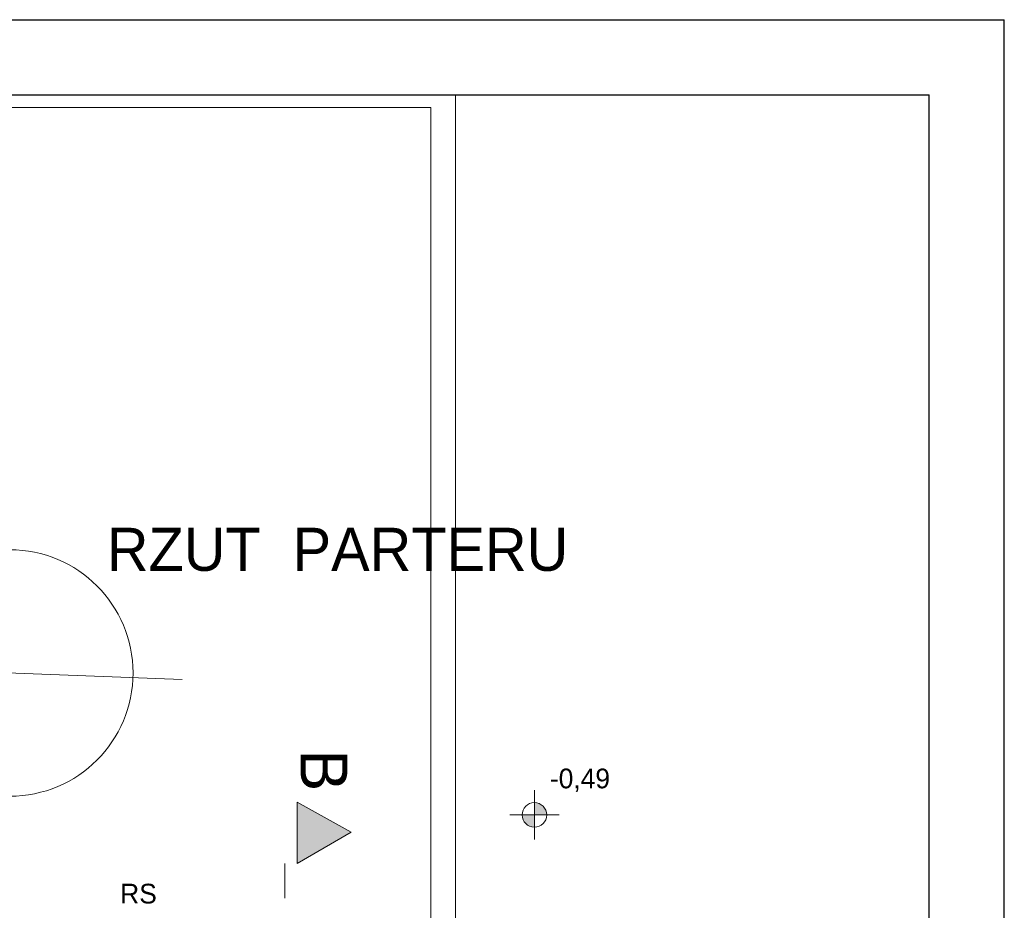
# Model space of a CAD drawing. Extents: x -220312 to -8310, y -91840 to 81907.
# Tile 54 of 128: x -166760 to -158770, y 3881 to 11109. Entities that reach past the tile are written whole.
import ezdxf

# ---------------------------------------------------------------- set-up
doc = ezdxf.new("R2010")
doc.units = 0
doc.header["$MEASUREMENT"] = 0
doc.set_wipeout_variables(frame=1)
doc.linetypes.add('Dashed', pattern=[564.444447, 282.222223, -282.222223])
doc.layers.add('#kan_san-op', color=34, linetype='Continuous')
for name, color, linetype, lineweight in [('#ks', 34, 'Continuous', 30), ('Arch opisy_Nr_Pióra__21', 7, 'Continuous', 9), ('Arch rynny_Nr_Pióra__21', 7, 'Continuous', 9), ('Arch schody_Nr_Pióra__21', 7, 'Continuous', 9), ('ARCH TABELA_Nr_Pióra__21', 7, 'Continuous', 9), ('INWENT OPISY_Nr_Pióra__21', 7, 'Continuous', 9), ('INWENT OPISY_Nr_Pióra__41', 7, 'Continuous', 15), ('INWENT RZĘDNE_Nr_Pióra__21', 7, 'Continuous', 9), ('PODKŁAD', 252, 'Continuous', 35), ('RAMKA', 255, 'Continuous', 35)]:
    doc.layers.add(name, color=color, linetype=linetype, lineweight=lineweight)
doc.styles.add('GENERATED_STYLE_2', font='txt')
doc.styles.add('GENERATED_STYLE_6', font='txt')
doc.styles.add('GENERATED_STYLE_7', font='txt')

# ---------------------------------------------------------------- blocks, each defined once
blk = doc.blocks.new('parter')
at = {"layer": 'INWENT RZĘDNE_Nr_Pióra__21', "linetype": 'Continuous'}
for points in [[(-162583.1, 4654.7), (-162483.1, 4654.7), (-162490.7, 4692.9), (-162512.4, 4725.4), (-162544.8, 4747.1), (-162583.1, 4754.7)], [(-162583.1, 4654.7), (-162683.1, 4654.7), (-162675.5, 4616.4), (-162653.8, 4584), (-162621.3, 4562.3), (-162583.1, 4554.7)]]:
    blk.add_hatch(color=252, dxfattribs=at).paths.add_polyline_path(points, flags=0)
at = {"layer": 'Arch schody_Nr_Pióra__21', "color": 252, "linetype": 'Continuous'}
for p, q in [((-170067.4, 10594.9), (-163222.4, 10594.9)), ((-163222.4, 10594.9), (-163222.4, 3144.9)), ((-170067.4, 10394.9), (-163422.4, 10394.9)), ((-163422.4, 10394.9), (-163422.4, 3144.9))]:
    blk.add_line(p, q, dxfattribs=at)
at = {"layer": 'ARCH TABELA_Nr_Pióra__21', "color": 252, "linetype": 'Continuous'}
blk.add_line((-165441, 5752.5), (-168238.9, 5860.7), dxfattribs=at)
blk.add_circle((-166840, 5806.6), 1000, dxfattribs=at)
at = {"layer": 'INWENT OPISY_Nr_Pióra__21', "color": 252, "linetype": 'Continuous'}
blk.add_solid([(-164507.4, 4259.2), (-164507.4, 4759.2), (-164071.1, 4514.9)], dxfattribs=at)
at = {"layer": 'INWENT OPISY_Nr_Pióra__41', "color": 252, "linetype": 'Continuous'}
for p, q in [((-164507.4, 4759.2), (-164507.4, 4259.2)), ((-164507.4, 4759.2), (-164071.1, 4514.9)), ((-164071.1, 4514.9), (-164507.4, 4259.2))]:
    blk.add_line(p, q, dxfattribs=at)
at = {"layer": 'INWENT OPISY_Nr_Pióra__41', "color": 252, "linetype": 'Dashed'}
blk.add_line((-164607.4, 3414.9), (-164607.4, 4514.9), dxfattribs=at)
at = {"layer": 'INWENT RZĘDNE_Nr_Pióra__21', "color": 252, "linetype": 'Continuous'}
for p, q in [((-162583.1, 4454.7), (-162583.1, 4854.7)), ((-162783.1, 4654.7), (-162383.1, 4654.7))]:
    blk.add_line(p, q, dxfattribs=at)
blk.add_circle((-162583.1, 4654.7), 100, dxfattribs=at)
at = {"layer": 'Arch opisy_Nr_Pióra__21', "color": 252, "linetype": 'Continuous', "style": 'GENERATED_STYLE_7'}
blk.add_text('RZUT  PARTERU', height=350, dxfattribs=at).set_placement((-166052.4, 6635.4))
at = {"layer": 'Arch rynny_Nr_Pióra__21', "color": 252, "linetype": 'Continuous', "style": 'GENERATED_STYLE_6'}
blk.add_text('RS', height=160, dxfattribs=at).set_placement((-165944.2, 3936))
at = {"layer": 'INWENT OPISY_Nr_Pióra__21', "color": 252, "linetype": 'Continuous', "style": 'GENERATED_STYLE_6'}
blk.add_text('B', height=380, rotation=270, dxfattribs=at).set_placement((-164480.3, 5185.8))
at = {"layer": 'INWENT RZĘDNE_Nr_Pióra__21', "color": 252, "insert": (-162457.2, 4840.9), "char_height": 160, "attachment_point": 7, "style": 'GENERATED_STYLE_2'}
blk.add_mtext('{-0,49}', dxfattribs=at)
blk = doc.blocks.new('A$C382C6C0C')
at = {"layer": '#ks', "color": 7, "lineweight": -3}
for p, q in [((-248.51, 61), (3951.49, 61)), ((3951.49, -2909), (3951.49, 61)), ((0, 0), (3890.49, 0)), ((3890.49, -2848), (3890.49, 0))]:
    blk.add_line(p, q, dxfattribs=at)
blk = doc.blocks.new('A$C689C700D')
at = {"layer": '#ks', "color": 1, "lineweight": 35, "xscale": 10, "yscale": 10, "zscale": 10}
blk.add_blockref('A$C382C6C0C', (-37652.8, 28364), dxfattribs=at)

msp = doc.modelspace()

# ---------------------------------------------------------------- block references
at = {"layer": 'PODKŁAD'}
msp.add_blockref('parter', (0, 0), dxfattribs=at)

# ---------------------------------------------------------------- next in the draw order: wipeouts: each hides what was drawn before it
at = {"ltscale": 10}
msp.add_wipeout([(-200770.3, 11108.9), (-198285.2, 10498.9), (-198285.2, -17981.1), (-159380.3, -17981.1), (-158770.3, -18591.1), (-200770.3, -18591.1)], dxfattribs=at).dxf.layer = '#kan_san-op'

# ---------------------------------------------------------------- next in the draw order: wipeouts: each hides what was drawn before it
msp.add_wipeout([(-200770.3, 11108.9), (-198285.2, 10498.9), (-159380.3, 10498.9), (-158770.3, 11108.9)], dxfattribs=at).dxf.layer = '#kan_san-op'

# ---------------------------------------------------------------- next in the draw order: block references
at = {"layer": 'RAMKA'}
msp.add_blockref('A$C689C700D', (-160632.3, -17865.1), dxfattribs=at)

doc.saveas('drawing.dxf')
